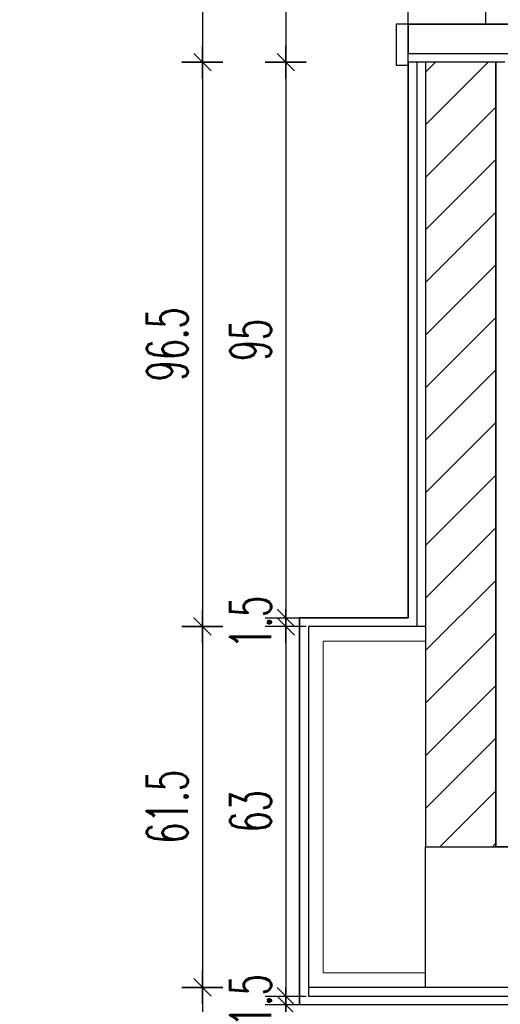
# Model space of a CAD drawing. Header units: centimetres. Extents: x -15121 to 30567, y -60641 to 0.
# Tile 34 of 256: x 2489 to 2571, y -25431 to -25262. Entities that reach past the tile are written whole.
import ezdxf

# ---------------------------------------------------------------- set-up
doc = ezdxf.new("R2010")
doc.units = ezdxf.units.CM
doc.header["$LTSCALE"] = 60
doc.linetypes.add('( Dashed )', pattern=[0.75, 0.5, -0.25])
for name, color, linetype in [('A-----SZ', 8, 'Continuous'), ('AIKA NP', 7, 'Continuous'), ('AIKA podłoga wc pod meble', 8, 'Continuous'), ('AIKA TYNK', 5, 'Continuous'), ('AIKA widokowe', 7, 'Continuous'), ('AIKA wymiarowanie wc rzut', 7, 'Continuous'), ('AIKA ŚCIANA', 8, 'Continuous')]:
    doc.layers.add(name, color=color, linetype=linetype)
doc.layers.add('opisy', color=1, linetype='Continuous', lineweight=15)
doc.styles.add('wymiar', font='txt.shx', dxfattribs={"width": 0.6})
doc.dimstyles.new('Dwudziestka', dxfattribs={"dimtxt": 7, "dimasz": 0.7, "dimexe": 5, "dimexo": 0, "dimgap": 2.5, "dimtad": 1, "dimtoh": 1, "dimdec": 3, "dimrnd": 0.5, "dimdsep": 46, "dimtxsty": 'wymiar', "dimblk": 'znacznik', "dimcen": 0, "dimdle": 5, "dimse1": 1, "dimse2": 1, "dimclrd": 256, "dimclre": 256, "dimclrt": 256, "dimadec": 0, "dimazin": 0, "dimtfac": 0.4, "dimtdec": 3, "dimtix": 1, "dimtofl": 0, "dimtmove": 2, "dimatfit": 3, "dimldrblk": 'znacznik', "dimfxl": 1, "dimtolj": 1, "dimarcsym": 0})

# ---------------------------------------------------------------- blocks, each defined once
blk = doc.blocks.new('znacznik')
at = {"color": 0}
for points in [[(0, -5), (0, 5)], [(-4, 0), (4, 0)]]:
    blk.add_lwpolyline(points, dxfattribs=at)
at = {"color": 1}
blk.add_lwpolyline([(-2.12, -2.12), (2.12, 2.12)], dxfattribs=at)
blk = doc.blocks.new('*D5784')
at = {"layer": 'AIKA wymiarowanie wc rzut', "lineweight": -2, "transparency": 16777216}
blk.add_line((2534.77, -25167.4), (2534.77, -25269), dxfattribs=at)
at = {"layer": 'Defpoints', "color": 0, "transparency": 16777216}
for p in [(2558.64, -25166.7), (2534.77, -25269.7), (2557.14, -25269.7)]:
    blk.add_point(p, dxfattribs=at)
at = {"layer": 'AIKA wymiarowanie wc rzut', "lineweight": -2, "transparency": 16777216, "xscale": 0.7, "yscale": 0.7, "zscale": 0.7}
for p, rotation in [((2534.77, -25166.7), 90), ((2534.77, -25269.7), 270)]:
    blk.add_blockref('znacznik', p, dxfattribs=dict(at, rotation=rotation))
at = {"layer": 'AIKA wymiarowanie wc rzut', "transparency": 16777216, "insert": (2528.77, -25218.2), "char_height": 7, "attachment_point": 5, "rotation": 90, "style": 'wymiar'}
blk.add_mtext('\\A1;103', dxfattribs=at)
blk = doc.blocks.new('*D5785')
at = {"layer": 'AIKA wymiarowanie wc rzut', "lineweight": -2, "transparency": 16777216}
blk.add_line((2534.77, -25270.4), (2534.77, -25363.89), dxfattribs=at)
at = {"layer": 'Defpoints', "color": 0, "transparency": 16777216}
for p in [(2557.14, -25269.7), (2534.77, -25364.59), (2555.64, -25364.59)]:
    blk.add_point(p, dxfattribs=at)
at = {"layer": 'AIKA wymiarowanie wc rzut', "lineweight": -2, "transparency": 16777216, "xscale": 0.7, "yscale": 0.7, "zscale": 0.7}
for p, rotation in [((2534.77, -25269.7), 90), ((2534.77, -25364.59), 270)]:
    blk.add_blockref('znacznik', p, dxfattribs=dict(at, rotation=rotation))
at = {"layer": 'AIKA wymiarowanie wc rzut', "transparency": 16777216, "insert": (2528.77, -25317.14), "char_height": 7, "attachment_point": 5, "rotation": 90, "style": 'wymiar'}
blk.add_mtext('\\A1;95', dxfattribs=at)
blk = doc.blocks.new('*D5786')
at = {"layer": 'AIKA wymiarowanie wc rzut', "lineweight": -2, "transparency": 16777216}
for p, q in [((2534.77, -25363.89), (2534.77, -25363.19)), ((2534.77, -25366.79), (2534.77, -25367.49))]:
    blk.add_line(p, q, dxfattribs=at)
at = {"layer": 'Defpoints', "color": 0, "transparency": 16777216}
for p in [(2555.64, -25364.59), (2534.77, -25366.09), (2538.64, -25366.09)]:
    blk.add_point(p, dxfattribs=at)
at = {"layer": 'AIKA wymiarowanie wc rzut', "lineweight": -2, "transparency": 16777216, "xscale": 0.7, "yscale": 0.7, "zscale": 0.7}
for p, rotation in [((2534.77, -25364.59), 270), ((2534.77, -25366.09), 90)]:
    blk.add_blockref('znacznik', p, dxfattribs=dict(at, rotation=rotation))
at = {"layer": 'AIKA wymiarowanie wc rzut', "transparency": 16777216, "insert": (2528.77, -25365.34), "char_height": 7, "attachment_point": 5, "rotation": 90, "style": 'wymiar'}
blk.add_mtext('\\A1;1.5', dxfattribs=at)
blk = doc.blocks.new('*D5787')
at = {"layer": 'AIKA wymiarowanie wc rzut', "lineweight": -2, "transparency": 16777216}
blk.add_line((2534.77, -25366.79), (2534.77, -25428.5), dxfattribs=at)
at = {"layer": 'Defpoints', "color": 0, "transparency": 16777216}
for p in [(2538.64, -25366.09), (2534.77, -25429.2), (2538.64, -25429.2)]:
    blk.add_point(p, dxfattribs=at)
at = {"layer": 'AIKA wymiarowanie wc rzut', "lineweight": -2, "transparency": 16777216, "xscale": 0.7, "yscale": 0.7, "zscale": 0.7}
for p, rotation in [((2534.77, -25366.09), 90), ((2534.77, -25429.2), 270)]:
    blk.add_blockref('znacznik', p, dxfattribs=dict(at, rotation=rotation))
at = {"layer": 'AIKA wymiarowanie wc rzut', "transparency": 16777216, "insert": (2528.77, -25397.64), "char_height": 7, "attachment_point": 5, "rotation": 90, "style": 'wymiar'}
blk.add_mtext('\\A1;63', dxfattribs=at)
blk = doc.blocks.new('*D5788')
at = {"layer": 'AIKA wymiarowanie wc rzut', "lineweight": -2, "transparency": 16777216}
for p, q in [((2534.77, -25428.5), (2534.77, -25427.8)), ((2534.77, -25431.4), (2534.77, -25432.1))]:
    blk.add_line(p, q, dxfattribs=at)
at = {"layer": 'Defpoints', "color": 0, "transparency": 16777216}
for p in [(2538.64, -25429.2), (2534.77, -25430.7), (2537.14, -25430.7)]:
    blk.add_point(p, dxfattribs=at)
at = {"layer": 'AIKA wymiarowanie wc rzut', "lineweight": -2, "transparency": 16777216, "xscale": 0.7, "yscale": 0.7, "zscale": 0.7}
for p, rotation in [((2534.77, -25429.2), 270), ((2534.77, -25430.7), 90)]:
    blk.add_blockref('znacznik', p, dxfattribs=dict(at, rotation=rotation))
at = {"layer": 'AIKA wymiarowanie wc rzut', "transparency": 16777216, "insert": (2528.77, -25429.95), "char_height": 7, "attachment_point": 5, "rotation": 90, "style": 'wymiar'}
blk.add_mtext('\\A1;1.5', dxfattribs=at)
blk = doc.blocks.new('*D5789')
at = {"layer": 'AIKA wymiarowanie wc rzut', "lineweight": -2, "transparency": 16777216}
blk.add_line((2534.77, -25431.4), (2534.77, -25585), dxfattribs=at)
at = {"layer": 'Defpoints', "color": 0, "transparency": 16777216}
for p in [(2537.14, -25430.7), (2534.77, -25585.7), (2534.77, -25585.7)]:
    blk.add_point(p, dxfattribs=at)
at = {"layer": 'AIKA wymiarowanie wc rzut', "lineweight": -2, "transparency": 16777216, "xscale": 0.7, "yscale": 0.7, "zscale": 0.7}
for p, rotation in [((2534.77, -25430.7), 90), ((2534.77, -25585.7), 270)]:
    blk.add_blockref('znacznik', p, dxfattribs=dict(at, rotation=rotation))
at = {"layer": 'AIKA wymiarowanie wc rzut', "transparency": 16777216, "insert": (2528.77, -25508.2), "char_height": 7, "attachment_point": 5, "rotation": 90, "style": 'wymiar'}
blk.add_mtext('\\A1;155', dxfattribs=at)
blk = doc.blocks.new('*D5794')
at = {"layer": 'AIKA wymiarowanie wc rzut', "lineweight": -2, "transparency": 16777216}
for p, q in [((2589.54, -25401.5), (2589.54, -25400.8)), ((2589.54, -25404.4), (2589.54, -25405.1))]:
    blk.add_line(p, q, dxfattribs=at)
at = {"layer": 'Defpoints', "color": 0, "transparency": 16777216}
for p in [(2572.14, -25402.2), (2570.64, -25403.7), (2589.54, -25403.7)]:
    blk.add_point(p, dxfattribs=at)
at = {"layer": 'AIKA wymiarowanie wc rzut', "lineweight": -2, "transparency": 16777216, "xscale": 0.7, "yscale": 0.7, "zscale": 0.7}
for p, rotation in [((2589.54, -25402.2), 270), ((2589.54, -25403.7), 90)]:
    blk.add_blockref('znacznik', p, dxfattribs=dict(at, rotation=rotation))
at = {"layer": 'AIKA wymiarowanie wc rzut', "transparency": 16777216, "insert": (2583.54, -25410.7), "char_height": 7, "attachment_point": 5, "style": 'wymiar'}
blk.add_mtext('\\A1;1.5', dxfattribs=at)
blk = doc.blocks.new('*D5915')
at = {"layer": 'AIKA wymiarowanie wc rzut', "lineweight": -2, "transparency": 16777216}
blk.add_line((2520.54, -25167.4), (2520.54, -25269), dxfattribs=at)
at = {"layer": 'Defpoints', "color": 0, "transparency": 16777216}
for p in [(2558.64, -25166.7), (2520.54, -25269.7), (2557.14, -25269.7)]:
    blk.add_point(p, dxfattribs=at)
at = {"layer": 'AIKA wymiarowanie wc rzut', "lineweight": -2, "transparency": 16777216, "xscale": 0.7, "yscale": 0.7, "zscale": 0.7}
for p, rotation in [((2520.54, -25166.7), 90), ((2520.54, -25269.7), 270)]:
    blk.add_blockref('znacznik', p, dxfattribs=dict(at, rotation=rotation))
at = {"layer": 'AIKA wymiarowanie wc rzut', "transparency": 16777216, "insert": (2514.54, -25218.2), "char_height": 7, "attachment_point": 5, "rotation": 90, "style": 'wymiar'}
blk.add_mtext('\\A1;103', dxfattribs=at)
blk = doc.blocks.new('*D5916')
at = {"layer": 'AIKA wymiarowanie wc rzut', "lineweight": -2, "transparency": 16777216}
blk.add_line((2520.54, -25270.4), (2520.54, -25365.39), dxfattribs=at)
at = {"layer": 'Defpoints', "color": 0, "transparency": 16777216}
for p in [(2557.14, -25269.7), (2520.54, -25366.09), (2558.64, -25366.09)]:
    blk.add_point(p, dxfattribs=at)
at = {"layer": 'AIKA wymiarowanie wc rzut', "lineweight": -2, "transparency": 16777216, "xscale": 0.7, "yscale": 0.7, "zscale": 0.7}
for p, rotation in [((2520.54, -25269.7), 90), ((2520.54, -25366.09), 270)]:
    blk.add_blockref('znacznik', p, dxfattribs=dict(at, rotation=rotation))
at = {"layer": 'AIKA wymiarowanie wc rzut', "transparency": 16777216, "insert": (2514.54, -25317.89), "char_height": 7, "attachment_point": 5, "rotation": 90, "style": 'wymiar'}
blk.add_mtext('\\A1;96.5', dxfattribs=at)
blk = doc.blocks.new('*D5917')
at = {"layer": 'AIKA wymiarowanie wc rzut', "lineweight": -2, "transparency": 16777216}
blk.add_line((2520.54, -25366.79), (2520.54, -25427), dxfattribs=at)
at = {"layer": 'Defpoints', "color": 0, "transparency": 16777216}
for p in [(2558.64, -25366.09), (2520.54, -25427.7), (2558.64, -25427.7)]:
    blk.add_point(p, dxfattribs=at)
at = {"layer": 'AIKA wymiarowanie wc rzut', "lineweight": -2, "transparency": 16777216, "xscale": 0.7, "yscale": 0.7, "zscale": 0.7}
for p, rotation in [((2520.54, -25366.09), 90), ((2520.54, -25427.7), 270)]:
    blk.add_blockref('znacznik', p, dxfattribs=dict(at, rotation=rotation))
at = {"layer": 'AIKA wymiarowanie wc rzut', "transparency": 16777216, "insert": (2514.54, -25396.89), "char_height": 7, "attachment_point": 5, "rotation": 90, "style": 'wymiar'}
blk.add_mtext('\\A1;61.5', dxfattribs=at)
blk = doc.blocks.new('*D5918')
at = {"layer": 'AIKA wymiarowanie wc rzut', "lineweight": -2, "transparency": 16777216}
blk.add_line((2520.54, -25428.4), (2520.54, -25588), dxfattribs=at)
at = {"layer": 'Defpoints', "color": 0, "transparency": 16777216}
for p in [(2558.64, -25427.7), (2520.54, -25588.7), (2553.08, -25588.7)]:
    blk.add_point(p, dxfattribs=at)
at = {"layer": 'AIKA wymiarowanie wc rzut', "lineweight": -2, "transparency": 16777216, "xscale": 0.7, "yscale": 0.7, "zscale": 0.7}
for p, rotation in [((2520.54, -25427.7), 90), ((2520.54, -25588.7), 270)]:
    blk.add_blockref('znacznik', p, dxfattribs=dict(at, rotation=rotation))
at = {"layer": 'AIKA wymiarowanie wc rzut', "transparency": 16777216, "insert": (2514.54, -25508.2), "char_height": 7, "attachment_point": 5, "rotation": 90, "style": 'wymiar'}
blk.add_mtext('\\A1;161', dxfattribs=at)

msp = doc.modelspace()

# ---------------------------------------------------------------- linework, layer by layer
at = {"layer": 'A-----SZ'}
for p, q in [((2558.6412, -25271.4086), (2560.3534, -25269.6963)), ((2558.6412, -25280.3888), (2569.3337, -25269.6963)), ((2558.6412, -25289.3691), (2570.6412, -25277.3691)), ((2558.6412, -25298.3493), (2570.6412, -25286.3493)), ((2558.6412, -25307.3296), (2570.6412, -25295.3296)), ((2558.6412, -25316.3098), (2570.6412, -25304.3098)), ((2558.6412, -25325.2901), (2570.6412, -25313.2901)), ((2558.6412, -25334.2703), (2570.6412, -25322.2703)), ((2558.6412, -25343.2506), (2570.6412, -25331.2506)), ((2558.6412, -25352.2309), (2570.6412, -25340.2309)), ((2558.6412, -25361.2111), (2570.6412, -25349.2111)), ((2558.6412, -25370.1914), (2570.6412, -25358.1914)), ((2558.6412, -25379.1716), (2570.6412, -25367.1716)), ((2558.6412, -25388.1519), (2570.6412, -25376.1519)), ((2558.6412, -25397.1321), (2570.6412, -25385.1321)), ((2561.0573, -25403.6963), (2570.6412, -25394.1124)), ((2558.6412, -25403.6963), (2858.6412, -25403.6963))]:
    msp.add_line(p, q, dxfattribs=at)
at = {"layer": 'AIKA NP', "color": 8}
msp.add_lwpolyline([(2558.6412, -25269.6963), (2558.6412, -25366.0889), (2538.6412, -25366.0889), (2538.6412, -25427.6963), (2694.6412, -25427.6963), (2694.6412, -25587.1963)], dxfattribs=at)
at = {"layer": 'AIKA podłoga wc pod meble'}
msp.add_line((2568.9413, -25263.1963), (2568.9413, -25173.1963), dxfattribs=at)
msp.add_lwpolyline([(2658.6412, -25141.6963), (2658.6412, -25161.6963), (2573.6412, -25161.6963), (2573.6412, -25173.1963), (2555.6412, -25173.1963), (2555.6412, -25161.6963), (2248.1413, -25161.6963), (2248.1413, -25585.6963), (2693.1412, -25585.6963), (2693.1412, -25430.6963), (2537.1412, -25430.6963), (2537.1412, -25364.5889), (2555.6412, -25364.5889), (2555.6412, -25263.1963), (2573.6412, -25263.1963), (2573.6412, -25400.6963), (2855.6412, -25400.6963), (2855.6412, -25161.6963), (2759.6412, -25161.6963), (2759.6412, -25141.6963)], close=True, dxfattribs=at)
at = {"layer": 'AIKA TYNK'}
for p, q in [((2572.1412, -25269.6963), (2557.1412, -25269.6963)), ((2557.1412, -25269.6963), (2557.1412, -25366.0889)), ((2557.1412, -25366.0889), (2538.6412, -25366.0889)), ((2538.6412, -25366.0889), (2538.6412, -25429.1963)), ((2538.6412, -25429.1963), (2694.6412, -25429.1963))]:
    msp.add_line(p, q, dxfattribs=at)
at = {"layer": 'AIKA widokowe', "linetype": '( Dashed )', "ltscale": 0.5}
msp.add_line((2555.6412, -25269.6963), (2555.6412, -25166.6963), dxfattribs=at)
at = {"layer": 'AIKA widokowe'}
for p, q in [((2555.6412, -25269.6963), (2555.6412, -25364.5889)), ((2555.6412, -25364.5889), (2537.1412, -25364.5889)), ((2537.1412, -25364.5889), (2537.1412, -25430.6963))]:
    msp.add_line(p, q, dxfattribs=at)
at = {"layer": 'AIKA widokowe', "color": 7}
msp.add_line((2557.1412, -25269.6963), (2555.6412, -25269.6963), dxfattribs=at)
at = {"layer": 'AIKA widokowe'}
for points in [[(2555.6412, -25270.1963), (2555.6412, -25263.1963), (2553.6428, -25263.1963), (2553.6428, -25270.1963)], [(2555.6412, -25263.1963), (2555.6412, -25268.1963), (2573.6412, -25268.1963), (2573.6412, -25263.1963)]]:
    msp.add_lwpolyline(points, close=True, dxfattribs=at)
at = {"layer": 'AIKA ŚCIANA'}
for p, q in [((2558.6412, -25269.6963), (2558.6412, -25403.6963)), ((2558.6412, -25269.6963), (2558.6412, -25364.5889)), ((2570.6412, -25269.6963), (2570.6412, -25403.6963)), ((2558.6412, -25427.6963), (2558.6412, -25403.6963)), ((2558.6412, -25427.6963), (2858.6412, -25427.6963)), ((2558.6412, -25427.6963), (2882.6412, -25427.6963))]:
    msp.add_line(p, q, dxfattribs=at)
msp.add_lwpolyline([(2760.6412, -25158.6963), (2858.6412, -25158.6963), (2858.6412, -25401.2095), (2858.6412, -25403.6963), (2570.6412, -25403.6963), (2570.6412, -25269.6963)], dxfattribs=at)
at = {"layer": 'opisy'}
for p, q in [((2538.6412, -25366.0889), (2558.6412, -25366.0889)), ((2538.6412, -25427.6963), (2538.6412, -25366.0889)), ((2558.6412, -25427.6963), (2538.6412, -25427.6963)), ((2558.6412, -25427.6963), (2538.6412, -25427.6963))]:
    msp.add_line(p, q, dxfattribs=at)
at = {"layer": 'opisy', "color": 8}
for p, q in [((2541.1412, -25368.5889), (2558.6412, -25368.5889)), ((2541.1412, -25425.1963), (2541.1412, -25368.5889)), ((2558.6412, -25425.1963), (2541.1412, -25425.1963)), ((2558.6412, -25425.1963), (2541.1412, -25425.1963))]:
    msp.add_line(p, q, dxfattribs=at)
at = {"layer": 'opisy', "linetype": 'Continuous'}
msp.add_line((2570.0375, -25403.6963), (2570.6412, -25403.0926), dxfattribs=at)

# ---------------------------------------------------------------- dimensions: what is measured, and where the dimension line sits
at = {"layer": 'AIKA wymiarowanie wc rzut', "color": 2}
for base, p1, p2, picture, middle in [((2520.5372, -25269.6963), (2558.6412, -25166.6963), (2557.1412, -25269.6963), '*D5915', (2514.5372, -25218.1963)), ((2534.7688, -25269.6963), (2558.6412, -25166.6963), (2557.1412, -25269.6963), '*D5784', (2528.7688, -25218.1963)), ((2520.5372, -25366.0889), (2557.1412, -25269.6963), (2558.6412, -25366.0889), '*D5916', (2514.5372, -25317.8926)), ((2534.7688, -25364.5889), (2557.1412, -25269.6963), (2555.6412, -25364.5889), '*D5785', (2528.7688, -25317.1426)), ((2534.7688, -25366.0889), (2555.6412, -25364.5889), (2538.6412, -25366.0889), '*D5786', (2528.7688, -25365.3389)), ((2520.5372, -25427.6963), (2558.6412, -25366.0889), (2558.6412, -25427.6963), '*D5917', (2514.5372, -25396.8926)), ((2534.7688, -25429.1963), (2538.6412, -25366.0889), (2538.6412, -25429.1963), '*D5787', (2528.7688, -25397.6426)), ((2534.7688, -25430.6963), (2538.6412, -25429.1963), (2537.1412, -25430.6963), '*D5788', (2528.7688, -25429.9463)), ((2520.5372, -25588.6963), (2558.6412, -25427.6963), (2553.0782, -25588.6963), '*D5918', (2514.5372, -25508.1963)), ((2534.7688, -25585.6963), (2537.1412, -25430.6963), (2534.7688, -25585.6963), '*D5789', (2528.7688, -25508.1963))]:
    dim = msp.add_linear_dim(base=base, p1=p1, p2=p2, angle=90, dimstyle='Dwudziestka', dxfattribs=at)
    dim.commit()
    dim.dimension.update_dxf_attribs({"geometry": picture, "text_midpoint": middle})
dim = msp.add_linear_dim(base=(2589.5397, -25403.6963), p1=(2572.1412, -25402.1963), p2=(2570.6412, -25403.6963), angle=90, dimstyle='Dwudziestka', dxfattribs=at)
dim.commit()
dim.dimension.update_dxf_attribs({"geometry": '*D5794', "text_midpoint": (2583.5397, -25410.7024), "dimtype": 160})

doc.saveas('drawing.dxf')
